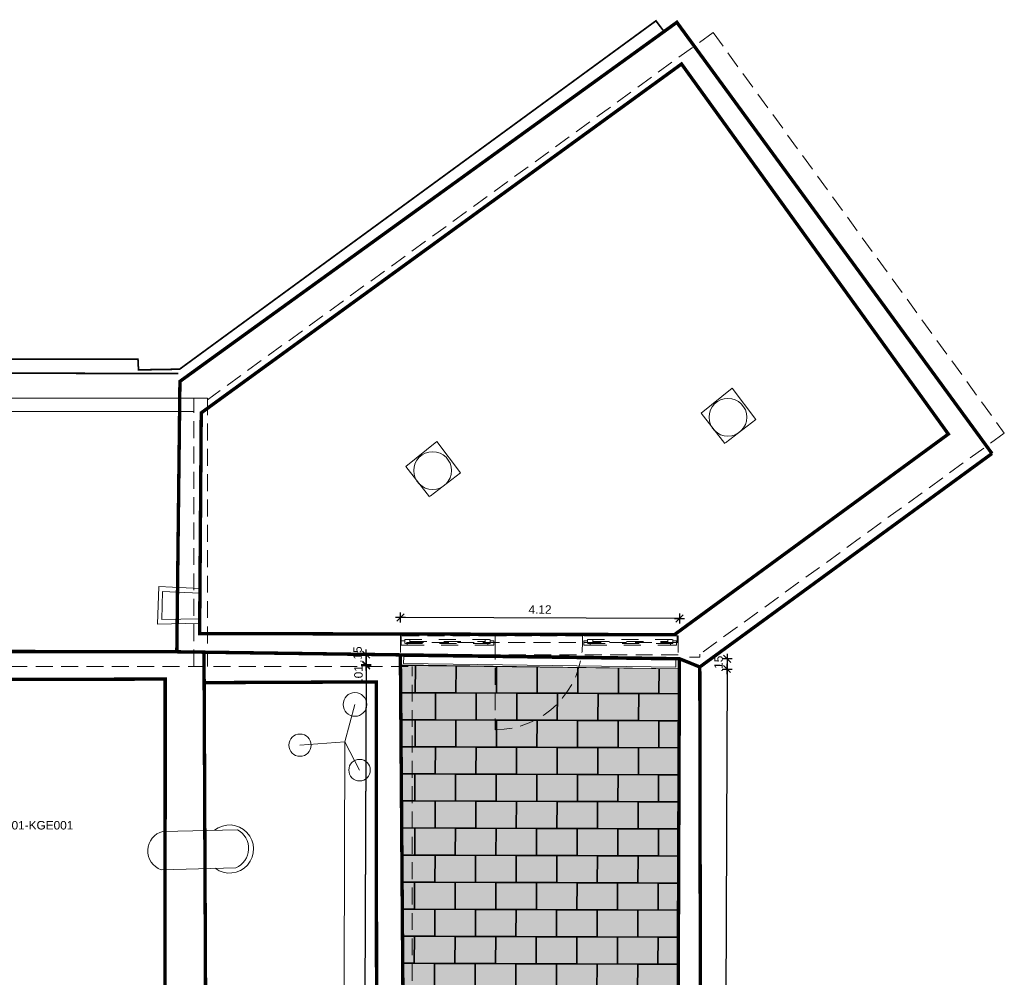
# Model space of a CAD drawing. Header units: metres. Extents: x 0 to 65.3, y 0 to 32.2.
# Tile 17 of 17: x 50.7 to 65.3, y 18.1 to 32.2. Entities that reach past the tile are written whole.
import ezdxf

# ---------------------------------------------------------------- set-up
doc = ezdxf.new("R2010")
doc.units = ezdxf.units.M
doc.linetypes.add('PUNKT', pattern=[0.5, 0.25, -0.25])
doc.linetypes.add('VERDECKT', pattern=[0.375, 0.25, -0.125])
doc.layers.get('0').update_dxf_attribs({"lineweight": 0})
doc.layers.add('003ARCH_A', color=7, linetype='Continuous')
doc.layers.add('004TX_TXT', color=7, linetype='Continuous')
doc.styles.add('ARIAL', font='arial.ttf')
doc.styles.get("Standard").update_dxf_attribs({"font": 'arial.ttf'})
doc.dimstyles.new('Musterstil_M', dxfattribs={"dimtxt": 0.125, "dimasz": 0.01, "dimexe": 1.25, "dimexo": 0.0625, "dimgap": 0.0625, "dimtad": 1, "dimzin": 4, "dimdsep": 46, "dimtxsty": 'ARIAL', "dimblk": 'Pfeilspitze Bem M', "dimcen": 0.09, "dimse1": 1, "dimse2": 1, "dimadec": 0, "dimazin": 1, "dimtfac": 1, "dimtix": 1, "dimtmove": 2, "dimatfit": 3, "dimldrblk": 'Pfeilspitze Bem M', "dimfxl": 1, "dimarcsym": 0})

# ---------------------------------------------------------------- blocks, each defined once
blk = doc.blocks.new('Pfeilspitze Bem M')
for p, q in [((-7.5, 0), (7.5, 0)), ((5.3, 5.3), (-5.3, -5.3)), ((0, 7.5), (0, -7.5))]:
    blk.add_line(p, q)
blk = doc.blocks.new('*D34')
at = {"layer": '003ARCH_A', "color": 0, "lineweight": -2, "transparency": 16777216}
blk.add_line((60.487, 23.379), (56.384, 23.394), dxfattribs=at)
at = {"layer": 'Defpoints', "color": 0, "transparency": 16777216}
for p in [(56.374, 23.394), (56.372, 22.841), (60.495, 22.784)]:
    blk.add_point(p, dxfattribs=at)
at = {"layer": '003ARCH_A', "color": 0, "lineweight": -2, "transparency": 16777216, "xscale": 0.01, "yscale": 0.01, "zscale": 0.01}
for p, rotation in [((56.374, 23.394), 179.7898529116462), ((60.497, 23.379), 359.7898529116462)]:
    blk.add_blockref('Pfeilspitze Bem M', p, dxfattribs=dict(at, rotation=rotation))
at = {"layer": '003ARCH_A', "color": 0, "lineweight": 0, "transparency": 16777216, "insert": (58.436, 23.511), "char_height": 0.125, "attachment_point": 5, "rotation": 359.7899, "style": 'ARIAL'}
blk.add_mtext('4.12', dxfattribs=at)
blk = doc.blocks.new('*D35')
at = {"layer": '003ARCH_A', "color": 0, "lineweight": -2, "transparency": 16777216}
blk.add_line((61.199, 22.621), (61.155, 10.675), dxfattribs=at)
at = {"layer": 'Defpoints', "color": 0, "transparency": 16777216}
for p in [(60.494, 22.634), (60.45, 10.667), (61.155, 10.665)]:
    blk.add_point(p, dxfattribs=at)
at = {"layer": '003ARCH_A', "color": 0, "lineweight": -2, "transparency": 16777216, "xscale": 0.01, "yscale": 0.01, "zscale": 0.01}
for p, rotation in [((61.199, 22.631), 89.7898529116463), ((61.155, 10.665), 269.7898529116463)]:
    blk.add_blockref('Pfeilspitze Bem M', p, dxfattribs=dict(at, rotation=rotation))
at = {"layer": '003ARCH_A', "color": 0, "lineweight": 0, "transparency": 16777216, "insert": (61.051, 16.648), "char_height": 0.125, "attachment_point": 5, "rotation": 89.7899, "style": 'ARIAL'}
blk.add_mtext('11.97', dxfattribs=at)
blk = doc.blocks.new('*D36')
at = {"layer": '003ARCH_A', "color": 0, "lineweight": -2, "transparency": 16777216}
blk.add_line((55.866, 22.683), (55.823, 10.694), dxfattribs=at)
at = {"layer": 'Defpoints', "color": 0, "transparency": 16777216}
for p in [(56.37, 22.691), (55.822, 10.684), (56.464, 10.682)]:
    blk.add_point(p, dxfattribs=at)
at = {"layer": '003ARCH_A', "color": 0, "lineweight": -2, "transparency": 16777216, "xscale": 0.01, "yscale": 0.01, "zscale": 0.01}
for p, rotation in [((55.867, 22.693), 89.7898529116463), ((55.822, 10.684), 269.7898529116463)]:
    blk.add_blockref('Pfeilspitze Bem M', p, dxfattribs=dict(at, rotation=rotation))
at = {"layer": '003ARCH_A', "color": 0, "lineweight": 0, "transparency": 16777216, "insert": (55.718, 16.689), "char_height": 0.125, "attachment_point": 5, "rotation": 89.7899, "style": 'ARIAL'}
blk.add_mtext('12.01', dxfattribs=at)
blk = doc.blocks.new('*D37')
at = {"layer": '003ARCH_A', "color": 0, "lineweight": -2, "transparency": 16777216}
for p, q in [((61.2, 22.781), (61.199, 22.631)), ((61.2, 22.791), (61.2, 22.801)), ((61.199, 22.621), (61.199, 22.611))]:
    blk.add_line(p, q, dxfattribs=at)
at = {"layer": 'Defpoints', "color": 0, "transparency": 16777216}
for p in [(60.495, 22.784), (60.493, 22.634), (61.199, 22.631)]:
    blk.add_point(p, dxfattribs=at)
at = {"layer": '003ARCH_A', "color": 0, "lineweight": -2, "transparency": 16777216, "xscale": 0.01, "yscale": 0.01, "zscale": 0.01}
for p, rotation in [((61.2, 22.781), 269.7898529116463), ((61.199, 22.631), 89.7898529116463)]:
    blk.add_blockref('Pfeilspitze Bem M', p, dxfattribs=dict(at, rotation=rotation))
at = {"layer": '003ARCH_A', "color": 0, "lineweight": 0, "transparency": 16777216, "insert": (61.073, 22.707), "char_height": 0.125, "attachment_point": 5, "rotation": 89.7899, "style": 'ARIAL'}
blk.add_mtext('.15', dxfattribs=at)
blk = doc.blocks.new('*D38')
at = {"layer": '003ARCH_A', "color": 0, "lineweight": -2, "transparency": 16777216}
blk.add_line((55.867, 22.833), (55.867, 22.703), dxfattribs=at)
at = {"layer": 'Defpoints', "color": 0, "transparency": 16777216}
for p in [(56.375, 22.841), (55.867, 22.693), (56.373, 22.691)]:
    blk.add_point(p, dxfattribs=at)
at = {"layer": '003ARCH_A', "color": 0, "lineweight": -2, "transparency": 16777216, "xscale": 0.01, "yscale": 0.01, "zscale": 0.01}
for p, rotation in [((55.867, 22.843), 89.7898529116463), ((55.867, 22.693), 269.7898529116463)]:
    blk.add_blockref('Pfeilspitze Bem M', p, dxfattribs=dict(at, rotation=rotation))
at = {"layer": '003ARCH_A', "color": 0, "lineweight": 0, "transparency": 16777216, "insert": (55.74, 22.845), "char_height": 0.125, "attachment_point": 5, "rotation": 89.7899, "style": 'ARIAL'}
blk.add_mtext('.15', dxfattribs=at)
blk = doc.blocks.new('*D39')
at = {"layer": '003ARCH_A', "color": 0, "lineweight": -2, "transparency": 16777216}
blk.add_line((55.866, 22.674), (55.822, 10.686), dxfattribs=at)
at = {"layer": 'Defpoints', "color": 0, "transparency": 16777216}
for p in [(56.373, 22.682), (55.822, 10.676), (56.467, 10.674)]:
    blk.add_point(p, dxfattribs=at)
at = {"layer": '003ARCH_A', "color": 0, "lineweight": -2, "transparency": 16777216, "xscale": 0.01, "yscale": 0.01, "zscale": 0.01}
for p, rotation in [((55.866, 22.684), 89.7898529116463), ((55.822, 10.676), 269.7898529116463)]:
    blk.add_blockref('Pfeilspitze Bem M', p, dxfattribs=dict(at, rotation=rotation))
at = {"layer": '003ARCH_A', "color": 0, "lineweight": 0, "transparency": 16777216, "insert": (55.718, 16.681), "char_height": 0.125, "attachment_point": 5, "rotation": 89.7899, "style": 'ARIAL'}
blk.add_mtext('12.01', dxfattribs=at)
blk = doc.blocks.new('*D40')
at = {"layer": '003ARCH_A', "color": 0, "lineweight": -2, "transparency": 16777216}
for p, q in [((55.867, 22.703), (55.867, 22.713)), ((55.867, 22.693), (55.866, 22.684)), ((55.866, 22.674), (55.866, 22.664))]:
    blk.add_line(p, q, dxfattribs=at)
at = {"layer": 'Defpoints', "color": 0, "transparency": 16777216}
for p in [(55.866, 22.684), (56.37, 22.691), (56.373, 22.682)]:
    blk.add_point(p, dxfattribs=at)
at = {"layer": '003ARCH_A', "color": 0, "lineweight": -2, "transparency": 16777216, "xscale": 0.01, "yscale": 0.01, "zscale": 0.01}
for p, rotation in [((55.867, 22.693), 269.7898529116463), ((55.866, 22.684), 89.7898529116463)]:
    blk.add_blockref('Pfeilspitze Bem M', p, dxfattribs=dict(at, rotation=rotation))
at = {"layer": '003ARCH_A', "color": 0, "lineweight": 0, "transparency": 16777216, "insert": (55.753, 22.567), "char_height": 0.125, "attachment_point": 5, "rotation": 89.7899, "style": 'ARIAL'}
blk.add_mtext('.01', dxfattribs=at)
blk = doc.blocks.new('Kälteerzeuger KG400.070.070.110')
for s, p in [('Kälteerzeuger', (0, 0)), ('Kurzzeichen : ', (0, -0.2)), ('Beschreibung : ', (0, -0.4)), ('Typ / Bezeichnung : ', (0, -0.6)), ('Hersteller : ', (0, -0.8))]:
    blk.add_text(s, height=0.125).set_placement(p)
at = {"flags": 1}
for tag, p in [('NUMMER', (0, 0)), ('KURZTEXT', (0, 0)), ('MB.100.10.110', (0, -0.8)), ('MB.100.20.500', (0, -0.8)), ('KG400.099.003.112', (0, -0.8)), ('KG400.099.003.500', (0, -0.8)), ('KG400.099.003.103', (0, -0.8)), ('KG400.030.004.100', (0, -0.8)), ('KG400.030.004.110', (0, -0.8)), ('KG400.030.004.115', (0, -0.8)), ('KG400.030.004.200', (0, -0.8)), ('KG400.030.004.128', (0, -0.8)), ('KG400.030.004.137', (0, -0.8)), ('KG400.030.004.134', (0, -0.8)), ('KG400.030.004.136', (0, -0.8)), ('KG400.030.004.135', (0, -0.8)), ('MB.100.20.110', (0, -0.8)), ('MB.100.20.100', (0, -0.8)), ('MB.100.90.100', (0, -0.8))]:
    blk.add_attdef(tag, p, '', height=0.125, dxfattribs=at)
for tag, p in [('MB.100.110.100', (1.106, -0.2)), ('MB.100.110.110', (1.213, -0.4)), ('MB.100.10.100', (1.592, -0.6)), ('MB.100.20.120', (0.893, -0.8))]:
    blk.add_attdef(tag, p, '', height=0.125)

msp = doc.modelspace()

# ---------------------------------------------------------------- hatches: boundary and pattern name
at = {"layer": '003ARCH_A', "true_color": 0x616161}
h = msp.add_hatch(color=251, dxfattribs=at)
h.dxf.hatch_style = 1
h.paths.add_polyline_path([(56.373, 22.682), (60.494, 22.634), (60.45, 10.667), (56.464, 10.682)])
at = {"layer": '003ARCH_A', "true_color": 0x8f8f8f}
h = msp.add_hatch(color=252, dxfattribs=at)
h.dxf.hatch_style = 1
h.paths.add_polyline_path([(56.394, 19.882), (60.484, 19.867), (60.482, 19.467), (56.397, 19.482)])
h.paths.add_polyline_path([(56.421, 16.282), (60.471, 16.267), (60.472, 16.667), (56.418, 16.682)])
h.paths.add_polyline_path([(56.442, 13.482), (60.46, 13.467), (60.459, 13.067), (56.445, 13.082)])
h.paths.add_polyline_path([(56.378, 21.482), (60.49, 21.467), (60.488, 21.067), (56.385, 21.082)])
h.paths.add_polyline_path([(56.406, 18.282), (60.478, 18.267), (60.477, 17.867), (56.409, 17.882)])
h.paths.add_polyline_path([(56.43, 15.082), (60.466, 15.067), (60.465, 14.667), (56.433, 14.682)])
h.paths.add_polyline_path([(56.455, 11.882), (60.454, 11.867), (60.453, 11.467), (56.458, 11.482)])

# ---------------------------------------------------------------- linework, layer by layer
at = {"layer": '003ARCH_A', "color": 9, "linetype": 'VERDECKT', "lineweight": 0}
for p, q in [((60.992, 32.04), (53.52, 26.611)), ((60.992, 32.04), (65.295, 26.118)), ((53.32, 26.636), (53.52, 26.636)), ((53.32, 22.67), (53.32, 26.636)), ((53.52, 26.636), (53.52, 22.67)), ((65.295, 26.118), (60.795, 22.849)), ((57.774, 23.124), (56.374, 23.124)), ((56.374, 23.124), (56.374, 22.84)), ((60.464, 23.024), (56.374, 23.024)), ((56.384, 23.024), (56.384, 23.124)), ((59.064, 23.124), (57.774, 23.124)), ((57.774, 23.124), (57.774, 23.024)), ((57.774, 23.024), (57.774, 21.734)), ((60.464, 23.124), (59.064, 23.124)), ((59.064, 23.124), (59.064, 23.024)), ((60.464, 23.024), (60.464, 23.124)), ((60.464, 23.124), (60.474, 23.124)), ((60.474, 23.124), (60.474, 22.84)), ((60.474, 22.84), (56.374, 22.84)), ((60.795, 22.849), (60.795, 22.805)), ((60.795, 22.805), (60.645, 22.805)), ((4.86, 22.67), (56.545, 22.67)), ((56.545, 6.775), (56.545, 22.67))]:
    msp.add_line(p, q, dxfattribs=at)
at = {"layer": '003ARCH_A', "color": 9, "lineweight": 0}
for p, q in [((56.374, 23.024), (56.384, 23.024)), ((60.474, 23.024), (60.464, 23.024))]:
    msp.add_line(p, q, dxfattribs=at)
at = {"layer": '003ARCH_A', "color": 9, "linetype": 'PUNKT', "lineweight": 0}
for p, q in [((56.439, 23.049), (56.384, 23.049)), ((56.384, 23.049), (56.384, 22.984)), ((56.439, 23.069), (57.699, 23.069)), ((56.439, 23.009), (56.439, 23.069)), ((56.439, 23.009), (56.439, 23.049)), ((57.699, 23.009), (56.439, 23.009)), ((56.474, 22.984), (56.474, 23.009)), ((56.514, 23.069), (56.514, 23.009)), ((56.514, 23.039), (57.624, 23.039)), ((57.624, 23.009), (57.624, 23.069)), ((57.664, 22.984), (57.664, 23.009)), ((57.699, 23.069), (57.699, 23.009)), ((57.754, 23.049), (57.699, 23.049)), ((57.754, 22.984), (57.754, 23.049)), ((59.139, 23.049), (59.084, 23.049)), ((59.084, 23.049), (59.084, 22.984)), ((59.139, 23.069), (60.399, 23.069)), ((59.139, 23.009), (59.139, 23.069)), ((59.139, 23.009), (59.139, 23.049)), ((60.399, 23.009), (59.139, 23.009)), ((59.174, 22.984), (59.174, 23.009)), ((59.214, 23.069), (59.214, 23.009)), ((59.214, 23.039), (60.324, 23.039)), ((60.324, 23.009), (60.324, 23.069)), ((60.364, 22.984), (60.364, 23.009)), ((60.399, 23.069), (60.399, 23.009)), ((60.454, 23.049), (60.399, 23.049)), ((60.454, 22.984), (60.454, 23.049)), ((56.384, 22.984), (56.474, 22.984)), ((56.474, 22.984), (57.664, 22.984)), ((57.664, 22.984), (57.754, 22.984)), ((59.084, 22.984), (59.174, 22.984)), ((59.174, 22.984), (60.364, 22.984)), ((60.364, 22.984), (60.454, 22.984))]:
    msp.add_line(p, q, dxfattribs=at)
at = {"layer": '003ARCH_A', "color": 9, "linetype": 'Continuous', "lineweight": 0, "flags": 128}
for points, format in [([(60.268, 32.053, 0.025, 0.025, 0), (60.148, 32.212, 0.025, 0.025, 0), (53.11, 27.063, 0.025, 0.025, 0), (52.503, 27.053, 0.025, 0.025, 0), (52.495, 27.209, 0.025, 0.025, 0), (45.599, 27.212, 0.025, 0.025, 0), (45.594, 27.018, 0.025, 0.025, 0), (45.003, 27.015, 0.025, 0.025, 0), (44.995, 27.222, 0.025, 0.025, 0), (44.59, 27.209, 0.025, 0.025, 0), (44.59, 27.222, 0.025, 0.025, 0)], "xyseb"), ([(2.796, 29.712, 0.05, 0.05, 0), (2.795, 3.606, 0.05, 0.05, 0), (60.829, 3.541, 0.05, 0.05, 0), (60.796, 22.662, 0.05, 0.05, 0)], "xyseb"), ([(3.19, 29.712, 0.05, 0.05, 0), (3.19, 4.036, 0.05, 0.05, 0), (60.425, 4, 0.05, 0.05, 0), (60.495, 22.784, 0.05, 0.05, 0)], "xyseb"), ([(52.838, 19.665, -0.747174), (52.864, 20.231), (53.965, 20.255, -0.63415), (53.939, 19.693), (52.838, 19.665)], "xyb")]:
    msp.add_lwpolyline(points, format=format, dxfattribs=at)
for points, const_width in [([(65.114, 25.815), (60.457, 32.19), (53.115, 26.883), (53.069, 22.886), (60.495, 22.784), (60.796, 22.662), (65.113, 25.817)], 0.05), ([(53.092, 26.998), (45.594, 27.018)], 0.025), ([(56.372, 22.841), (56.494, 6.673), (4.461, 6.806), (4.499, 22.547), (4.819, 22.545), (4.922, 7.217), (56.032, 7.208), (56.015, 22.441), (53.473, 22.43)], 0.05), ([(53.471, 22.881), (53.518, 12.357), (14.609, 12.383), (14.563, 22.496), (4.499, 22.547)], 0.05), ([(53.069, 22.886), (23.016, 22.945)], 0.05), ([(52.897, 22.483), (52.895, 12.932), (15.121, 12.963), (15.111, 22.392), (52.897, 22.483)], 0.05)]:
    msp.add_lwpolyline(points, dxfattribs=dict(at, const_width=const_width))
at = {"layer": '003ARCH_A', "color": 9, "linetype": 'Continuous', "lineweight": 0, "const_width": 0.05, "flags": 128}
msp.add_lwpolyline([(64.468, 26.104), (60.526, 31.574), (53.43, 26.418), (53.406, 23.156), (60.421, 23.139)], close=True, dxfattribs=at)
at = {"layer": '003ARCH_A', "color": 9, "linetype": 'Continuous', "lineweight": 0, "flags": 128}
for points in [[(61.177, 25.974), (61.623, 26.318), (61.274, 26.781), (60.817, 26.414), (61.164, 25.964)], [(56.814, 25.186), (57.26, 25.53), (56.91, 25.993), (56.453, 25.627), (56.801, 25.176)], [(53.407, 23.307), (53.407, 23.372), (52.85, 23.365), (52.859, 23.775), (53.41, 23.752), (53.411, 23.821), (52.805, 23.849), (52.786, 23.296), (53.407, 23.307)], [(55.701, 22.108), (55.552, 21.555)], [(55.552, 21.555), (55.51, 7.858), (41.237, 7.754), (29.804, 7.67), (29.566, 7.28), (24.271, 7.325), (22.873, 7.793)], [(55.552, 21.555), (54.889, 21.506)], [(55.769, 21.137), (55.552, 21.555)]]:
    msp.add_lwpolyline(points, dxfattribs=at)
at = {"layer": '003ARCH_A', "color": 9, "lineweight": 0}
for points in [[(53.32, 26.636), (23.16, 26.636), (23.16, 26.436), (53.32, 26.436)], [(56.37, 22.691), (60.493, 22.634), (60.495, 22.784), (56.372, 22.841)], [(56.421, 22.815), (60.444, 22.76), (60.443, 22.66), (56.42, 22.715)]]:
    msp.add_lwpolyline(points, close=True, dxfattribs=at)
msp.add_lwpolyline([(56.373, 22.682), (60.494, 22.634), (60.45, 10.667), (56.464, 10.682), (56.373, 22.682)], dxfattribs=at)
at = {"layer": '003ARCH_A', "color": 9}
for points in [[(56.594, 22.68), (56.593, 22.282), (56.376, 22.282)], [(57.194, 22.673), (57.193, 22.279), (56.593, 22.282), (56.594, 22.68)], [(57.794, 22.666), (57.793, 22.277), (57.193, 22.279), (57.194, 22.673)], [(58.394, 22.659), (58.393, 22.275), (57.793, 22.277), (57.794, 22.666)], [(58.994, 22.652), (58.993, 22.273), (58.393, 22.275), (58.394, 22.659)], [(59.594, 22.644), (59.593, 22.271), (58.993, 22.273), (58.994, 22.652)], [(60.194, 22.637), (60.193, 22.268), (59.593, 22.271), (59.594, 22.644)], [(60.493, 22.267), (60.193, 22.268), (60.194, 22.637)], [(60.493, 22.667), (60.494, 22.667)], [(56.376, 22.282), (56.893, 22.281), (56.891, 21.881), (56.379, 21.882)], [(56.379, 21.882), (56.591, 21.882), (56.59, 21.482), (56.382, 21.482)], [(60.49, 21.467), (60.19, 21.468), (60.191, 21.868), (60.491, 21.867)], [(56.382, 21.482), (56.89, 21.481), (56.888, 21.081), (56.385, 21.082)], [(56.385, 21.082), (56.588, 21.082), (56.587, 20.682), (56.388, 20.682)], [(60.487, 20.667), (60.187, 20.668), (60.188, 21.068), (60.488, 21.067)], [(56.388, 20.682), (56.887, 20.681), (56.885, 20.281), (56.391, 20.282)], [(56.391, 20.282), (56.585, 20.282), (56.584, 19.882), (56.394, 19.882)], [(60.484, 19.867), (60.184, 19.868), (60.185, 20.268), (60.485, 20.267)], [(56.394, 19.882), (56.884, 19.881), (56.882, 19.481), (56.397, 19.482)], [(56.397, 19.482), (56.582, 19.482), (56.581, 19.082), (56.4, 19.082)], [(60.481, 19.067), (60.181, 19.068), (60.182, 19.468), (60.482, 19.467)], [(56.4, 19.082), (56.881, 19.081), (56.88, 18.681), (56.403, 18.682)], [(56.403, 18.682), (56.58, 18.682), (56.578, 18.282), (56.406, 18.282)], [(60.478, 18.267), (60.178, 18.268), (60.179, 18.668), (60.479, 18.667)], [(56.406, 18.282), (56.878, 18.281), (56.877, 17.881), (56.409, 17.882)]]:
    msp.add_lwpolyline(points, dxfattribs=at)
for points in [[(56.893, 22.281), (57.493, 22.278), (57.491, 21.878), (56.891, 21.881)], [(57.493, 22.278), (58.093, 22.276), (58.091, 21.876), (57.491, 21.878)], [(58.093, 22.276), (58.693, 22.274), (58.691, 21.874), (58.091, 21.876)], [(58.693, 22.274), (59.293, 22.272), (59.291, 21.872), (58.691, 21.874)], [(59.293, 22.272), (59.893, 22.269), (59.891, 21.869), (59.291, 21.872)], [(59.893, 22.269), (60.493, 22.267), (60.491, 21.867), (59.891, 21.869)], [(56.591, 21.882), (57.191, 21.879), (57.19, 21.479), (56.59, 21.482)], [(57.191, 21.879), (57.791, 21.877), (57.79, 21.477), (57.19, 21.479)], [(57.791, 21.877), (58.391, 21.875), (58.39, 21.475), (57.79, 21.477)], [(58.391, 21.875), (58.991, 21.873), (58.99, 21.473), (58.39, 21.475)], [(58.991, 21.873), (59.591, 21.871), (59.59, 21.471), (58.99, 21.473)], [(59.591, 21.871), (60.191, 21.868), (60.19, 21.468), (59.59, 21.471)], [(56.89, 21.481), (57.49, 21.478), (57.488, 21.078), (56.888, 21.081)], [(57.49, 21.478), (58.09, 21.476), (58.088, 21.076), (57.488, 21.078)], [(58.09, 21.476), (58.69, 21.474), (58.688, 21.074), (58.088, 21.076)], [(58.69, 21.474), (59.29, 21.472), (59.288, 21.072), (58.688, 21.074)], [(59.29, 21.472), (59.89, 21.47), (59.888, 21.07), (59.288, 21.072)], [(59.89, 21.47), (60.49, 21.467), (60.488, 21.067), (59.888, 21.07)], [(56.588, 21.082), (57.188, 21.079), (57.187, 20.679), (56.587, 20.682)], [(57.188, 21.079), (57.788, 21.077), (57.787, 20.677), (57.187, 20.679)], [(57.788, 21.077), (58.388, 21.075), (58.387, 20.675), (57.787, 20.677)], [(58.388, 21.075), (58.988, 21.073), (58.987, 20.673), (58.387, 20.675)], [(58.988, 21.073), (59.588, 21.071), (59.587, 20.671), (58.987, 20.673)], [(59.588, 21.071), (60.188, 21.068), (60.187, 20.668), (59.587, 20.671)], [(56.887, 20.681), (57.487, 20.678), (57.485, 20.278), (56.885, 20.281)], [(57.487, 20.678), (58.087, 20.676), (58.085, 20.276), (57.485, 20.278)], [(58.087, 20.676), (58.687, 20.674), (58.685, 20.274), (58.085, 20.276)], [(58.687, 20.674), (59.287, 20.672), (59.285, 20.272), (58.685, 20.274)], [(59.287, 20.672), (59.887, 20.67), (59.885, 20.27), (59.285, 20.272)], [(59.887, 20.67), (60.487, 20.667), (60.485, 20.267), (59.885, 20.27)], [(56.585, 20.282), (57.185, 20.279), (57.184, 19.879), (56.584, 19.882)], [(57.185, 20.279), (57.785, 20.277), (57.784, 19.877), (57.184, 19.879)], [(57.785, 20.277), (58.385, 20.275), (58.384, 19.875), (57.784, 19.877)], [(58.385, 20.275), (58.985, 20.273), (58.984, 19.873), (58.384, 19.875)], [(58.985, 20.273), (59.585, 20.271), (59.584, 19.871), (58.984, 19.873)], [(59.585, 20.271), (60.185, 20.268), (60.184, 19.868), (59.584, 19.871)], [(56.884, 19.881), (57.484, 19.878), (57.482, 19.478), (56.882, 19.481)], [(57.484, 19.878), (58.084, 19.876), (58.082, 19.476), (57.482, 19.478)], [(58.084, 19.876), (58.684, 19.874), (58.682, 19.474), (58.082, 19.476)], [(58.684, 19.874), (59.284, 19.872), (59.282, 19.472), (58.682, 19.474)], [(59.284, 19.872), (59.884, 19.87), (59.882, 19.47), (59.282, 19.472)], [(59.884, 19.87), (60.484, 19.867), (60.482, 19.467), (59.882, 19.47)], [(56.582, 19.482), (57.182, 19.479), (57.181, 19.079), (56.581, 19.082)], [(57.182, 19.479), (57.782, 19.477), (57.781, 19.077), (57.181, 19.079)], [(57.782, 19.477), (58.382, 19.475), (58.381, 19.075), (57.781, 19.077)], [(58.382, 19.475), (58.982, 19.473), (58.981, 19.073), (58.381, 19.075)], [(58.982, 19.473), (59.582, 19.471), (59.581, 19.071), (58.981, 19.073)], [(59.582, 19.471), (60.182, 19.468), (60.181, 19.068), (59.581, 19.071)], [(56.881, 19.081), (57.481, 19.078), (57.48, 18.678), (56.88, 18.681)], [(57.481, 19.078), (58.081, 19.076), (58.079, 18.676), (57.48, 18.678)], [(58.081, 19.076), (58.681, 19.074), (58.679, 18.674), (58.079, 18.676)], [(58.681, 19.074), (59.281, 19.072), (59.279, 18.672), (58.679, 18.674)], [(59.281, 19.072), (59.881, 19.07), (59.879, 18.67), (59.279, 18.672)], [(59.881, 19.07), (60.481, 19.067), (60.479, 18.667), (59.879, 18.67)], [(56.58, 18.682), (57.18, 18.679), (57.178, 18.279), (56.578, 18.282)], [(57.18, 18.679), (57.78, 18.677), (57.778, 18.277), (57.178, 18.279)], [(57.78, 18.677), (58.379, 18.675), (58.378, 18.275), (57.778, 18.277)], [(58.379, 18.675), (58.979, 18.673), (58.978, 18.273), (58.378, 18.275)], [(58.979, 18.673), (59.579, 18.671), (59.578, 18.271), (58.978, 18.273)], [(59.579, 18.671), (60.179, 18.668), (60.178, 18.268), (59.578, 18.271)], [(56.878, 18.281), (57.478, 18.278), (57.477, 17.878), (56.877, 17.881)], [(57.478, 18.278), (58.078, 18.276), (58.077, 17.876), (57.477, 17.878)], [(58.078, 18.276), (58.678, 18.274), (58.677, 17.874), (58.077, 17.876)], [(58.678, 18.274), (59.278, 18.272), (59.277, 17.872), (58.677, 17.874)], [(59.278, 18.272), (59.878, 18.27), (59.877, 17.87), (59.277, 17.872)], [(59.878, 18.27), (60.478, 18.267), (60.477, 17.867), (59.877, 17.87)]]:
    msp.add_lwpolyline(points, close=True, dxfattribs=at)
at = {"layer": '003ARCH_A', "color": 9, "linetype": 'Continuous', "lineweight": 0}
for centre, radius in [((61.212, 26.352), 0.279), ((56.849, 25.564), 0.279), ((55.701, 22.108), 0.175), ((54.889, 21.506), 0.165), ((55.769, 21.137), 0.159)]:
    msp.add_circle(centre, radius, dxfattribs=at)
at = {"layer": '003ARCH_A', "color": 9, "linetype": 'VERDECKT', "lineweight": 0}
msp.add_arc((57.774, 23.024), 1.29, 270, 360, dxfattribs=at)
at = {"layer": '003ARCH_A', "color": 9, "linetype": 'Continuous', "lineweight": 0}
msp.add_arc((53.848, 19.971), 0.356, 233.2705, 128.8045, dxfattribs=at)

# ---------------------------------------------------------------- block references
at = {"layer": '004TX_TXT', "color": 7}
ref = msp.add_blockref('Kälteerzeuger KG400.070.070.110', (47.25, 20.46), dxfattribs=at)
ref.add_attrib('MB.100.110.100', '????+INGDA_______=KKA001-KGE001', (48.356, 20.26), dxfattribs={"layer": '0', "color": 7, "height": 0.125})
ref.add_attrib('MB.100.110.110', 'Luftgekühlte Kältemaschine', (48.463, 20.06), dxfattribs={"layer": '0', "color": 7, "height": 0.125})
ref.add_attrib('MB.100.10.100', 'Z26R921A', (48.842, 19.86), dxfattribs={"layer": '0', "color": 7, "height": 0.125})
ref.add_attrib('MB.100.20.120', 'SMADT-OPK', (48.143, 19.66), dxfattribs={"layer": '0', "color": 7, "height": 0.125})

# ---------------------------------------------------------------- dimensions: what is measured, and where the dimension line sits
at = {"layer": '003ARCH_A', "color": 9, "lineweight": 0}
for base, p1, p2, angle, picture, middle in [((56.374, 23.394), (60.495, 22.784), (56.372, 22.841), 359.7899, '*D34', (58.436, 23.511)), ((61.199, 22.631), (60.495, 22.784), (60.493, 22.634), 89.7899, '*D37', (61.073, 22.707)), ((55.822, 10.684), (56.37, 22.691), (56.464, 10.682), 89.7899, '*D36', (55.718, 16.689)), ((55.822, 10.676), (56.373, 22.682), (56.467, 10.674), 89.7899, '*D39', (55.718, 16.681)), ((61.155, 10.665), (60.494, 22.634), (60.45, 10.667), 89.7899, '*D35', (61.051, 16.648))]:
    dim = msp.add_linear_dim(base=base, p1=p1, p2=p2, angle=angle, dimstyle='Musterstil_M', dxfattribs=at)
    dim.commit()
    dim.dimension.update_dxf_attribs({"geometry": picture, "text_midpoint": middle})
for base, p1, p2, picture, middle in [((55.867, 22.693), (56.375, 22.841), (56.373, 22.691), '*D38', (55.74, 22.845)), ((55.866, 22.684), (56.37, 22.691), (56.373, 22.682), '*D40', (55.753, 22.567))]:
    dim = msp.add_linear_dim(base=base, p1=p1, p2=p2, angle=89.7899, dimstyle='Musterstil_M', dxfattribs=at)
    dim.commit()
    dim.dimension.update_dxf_attribs({"geometry": picture, "text_midpoint": middle, "dimtype": 160})

doc.saveas('drawing.dxf')
